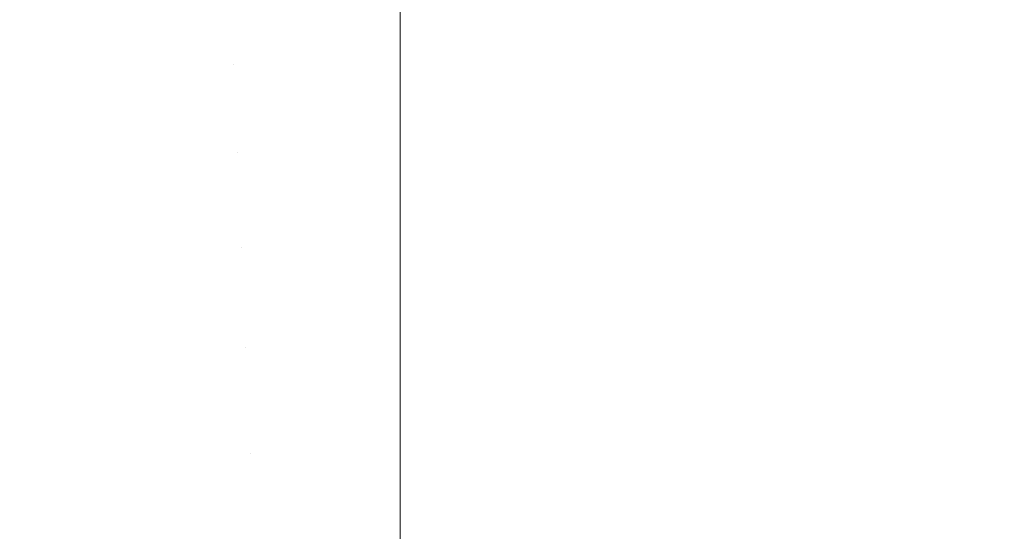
# Model space of a CAD drawing. Header units: centimetres. Extents: x -25.9 to 27.4, y 34.1 to 35.9.
# Tile 79 of 256: x -25.7622 to -25.7395, y 35.9172 to 35.929. Entities that reach past the tile are written whole.
import ezdxf

# ---------------------------------------------------------------- set-up
doc = ezdxf.new("R2010")
doc.units = ezdxf.units.CM
doc.header["$LTSCALE"] = 2.54
doc.layers.add('Lucido design-1', color=7, linetype='Continuous')

# ---------------------------------------------------------------- blocks, each defined once
blk = doc.blocks.new('Gruppo-5-1')
at = {"color": 7, "linetype": 'Continuous', "lineweight": 9}
for points, invisible_edges in [([(-25.75346, 35.928799, -9.435824), (-25.75346, 35.930264, -9.438717), (-25.757392, 35.930178, -9.438717), (-25.75731, 35.928289, -9.43498)], 14), ([(-25.75346, 35.928799, -33.402587), (-25.75346, 35.930264, -33.40548), (-25.757392, 35.930178, -33.40548), (-25.75731, 35.928289, -33.401743)], 14), ([(-25.75346, 35.930264, -9.438717), (-25.75346, 35.928799, -9.435824), (27.34654, 35.928799, -9.435824), (27.34654, 35.930264, -9.438717)], 10), ([(-25.75346, 35.930264, -33.40548), (-25.75346, 35.928799, -33.402587), (27.34654, 35.928799, -33.402587), (27.34654, 35.930264, -33.40548)], 10), ([(-25.761152, 35.928037, -9.43498), (-25.75731, 35.928289, -9.43498), (-25.757392, 35.930178, -9.438717), (-25.761317, 35.929921, -9.438717)], 15), ([(-25.761152, 35.928037, -33.401743), (-25.75731, 35.928289, -33.401743), (-25.757392, 35.930178, -33.40548), (-25.761317, 35.929921, -33.40548)], 15), ([(-25.76498, 35.927617, -9.43498), (-25.761152, 35.928037, -9.43498), (-25.761317, 35.929921, -9.438717), (-25.765227, 35.929492, -9.438717)], 15), ([(-25.76498, 35.927617, -33.401743), (-25.761152, 35.928037, -33.401743), (-25.761317, 35.929921, -33.40548), (-25.765227, 35.929492, -33.40548)], 15), ([(-25.761284, 35.929546, -10.126041), (-25.757376, 35.929802, -10.126041), (-25.757294, 35.92792, -10.129688), (-25.76112, 35.92767, -10.129688)], 15), ([(-25.761284, 35.929546, -34.092804), (-25.757376, 35.929802, -34.092804), (-25.757294, 35.92792, -34.096451), (-25.76112, 35.92767, -34.096451)], 15), ([(-25.757294, 35.92792, -10.129688), (-25.757376, 35.929802, -10.126041), (-25.75346, 35.929888, -10.126041), (-25.75346, 35.928795, -10.128157)], 11), ([(-25.757294, 35.92792, -34.096451), (-25.757376, 35.929802, -34.092804), (-25.75346, 35.929888, -34.092804), (-25.75346, 35.928795, -34.09492)], 11), ([(-8.05346, 35.929888, -10.126041), (-8.05346, 35.928795, -10.128157), (-25.75346, 35.928795, -10.128157), (-25.75346, 35.929888, -10.126041)], 10), ([(-8.05346, 35.929888, -34.092804), (-8.05346, 35.928795, -34.09492), (-25.75346, 35.928795, -34.09492), (-25.75346, 35.929888, -34.092804)], 10), ([(-25.765178, 35.92912, -10.126041), (-25.761284, 35.929546, -10.126041), (-25.76112, 35.92767, -10.129688), (-25.764932, 35.927252, -10.129688)], 15), ([(-25.765178, 35.92912, -34.092804), (-25.761284, 35.929546, -34.092804), (-25.76112, 35.92767, -34.096451), (-25.764932, 35.927252, -34.096451)], 15), ([(-25.75731, 35.928289, -9.43498), (-25.75346, 35.928373, -9.43498), (-25.75346, 35.928799, -9.435824)], 9), ([(-25.75731, 35.928289, -33.401743), (-25.75346, 35.928373, -33.401743), (-25.75346, 35.928799, -33.402587)], 9), ([(-25.75346, 35.928795, -10.128157), (-25.75346, 35.928004, -10.129688), (-25.757294, 35.92792, -10.129688)], 10), ([(-25.75346, 35.928795, -34.09492), (-25.75346, 35.928004, -34.096451), (-25.757294, 35.92792, -34.096451)], 10), ([(27.34654, 35.928373, -9.43498), (27.34654, 35.928799, -9.435824), (-25.75346, 35.928799, -9.435824), (-25.75346, 35.928373, -9.43498)], 10), ([(27.34654, 35.928373, -33.401743), (27.34654, 35.928799, -33.402587), (-25.75346, 35.928799, -33.402587), (-25.75346, 35.928373, -33.401743)], 10), ([(-25.75346, 35.928004, -10.129688), (-25.75346, 35.928795, -10.128157), (-8.05346, 35.928795, -10.128157), (-8.05346, 35.928004, -10.129688)], 10), ([(-25.75346, 35.928004, -34.096451), (-25.75346, 35.928795, -34.09492), (-8.05346, 35.928795, -34.09492), (-8.05346, 35.928004, -34.096451)], 10), ([(-25.760974, 35.925996, -9.431322), (-25.757221, 35.926242, -9.431322), (-25.75731, 35.928289, -9.43498), (-25.761152, 35.928037, -9.43498)], 15), ([(-25.760974, 35.925996, -33.398085), (-25.757221, 35.926242, -33.398085), (-25.75731, 35.928289, -33.401743), (-25.761152, 35.928037, -33.401743)], 15), ([(-25.75346, 35.926703, -9.431998), (-25.75346, 35.928373, -9.43498), (-25.75731, 35.928289, -9.43498), (-25.757221, 35.926242, -9.431322)], 14), ([(-25.75346, 35.926703, -33.398761), (-25.75346, 35.928373, -33.401743), (-25.75731, 35.928289, -33.401743), (-25.757221, 35.926242, -33.398085)], 14), ([(-25.75346, 35.928373, -9.43498), (-25.75346, 35.926703, -9.431998), (27.34654, 35.926703, -9.431998), (27.34654, 35.928373, -9.43498)], 10), ([(-25.75346, 35.928373, -33.401743), (-25.75346, 35.926703, -33.398761), (27.34654, 35.926703, -33.398761), (27.34654, 35.928373, -33.401743)], 10), ([(-25.764713, 35.925587, -9.431322), (-25.760974, 35.925996, -9.431322), (-25.761152, 35.928037, -9.43498), (-25.76498, 35.927617, -9.43498)], 15), ([(-25.764713, 35.925587, -33.398085), (-25.760974, 35.925996, -33.398085), (-25.761152, 35.928037, -33.401743), (-25.76498, 35.927617, -33.401743)], 15), ([(-25.757205, 35.925892, -10.133253), (-25.757294, 35.92792, -10.129688), (-25.75346, 35.928004, -10.129688), (-25.75346, 35.926698, -10.131982)], 11), ([(-25.757205, 35.925892, -34.100016), (-25.757294, 35.92792, -34.096451), (-25.75346, 35.928004, -34.096451), (-25.75346, 35.926698, -34.098745)], 11), ([(-8.05346, 35.928004, -10.129688), (-8.05346, 35.926698, -10.131982), (-25.75346, 35.926698, -10.131982), (-25.75346, 35.928004, -10.129688)], 10), ([(-8.05346, 35.928004, -34.096451), (-8.05346, 35.926698, -34.098745), (-25.75346, 35.926698, -34.098745), (-25.75346, 35.928004, -34.096451)], 10), ([(-25.76112, 35.92767, -10.129688), (-25.757294, 35.92792, -10.129688), (-25.757205, 35.925892, -10.133253), (-25.760943, 35.925647, -10.133253)], 15), ([(-25.76112, 35.92767, -34.096451), (-25.757294, 35.92792, -34.096451), (-25.757205, 35.925892, -34.100016), (-25.760943, 35.925647, -34.100016)], 15), ([(-25.764932, 35.927252, -10.129688), (-25.76112, 35.92767, -10.129688), (-25.760943, 35.925647, -10.133253), (-25.764667, 35.92524, -10.133253)], 15), ([(-25.764932, 35.927252, -34.096451), (-25.76112, 35.92767, -34.096451), (-25.760943, 35.925647, -34.100016), (-25.764667, 35.92524, -34.100016)], 15), ([(-25.757221, 35.926242, -9.431322), (-25.75346, 35.926325, -9.431322), (-25.75346, 35.926703, -9.431998)], 9), ([(-25.757221, 35.926242, -33.398085), (-25.75346, 35.926325, -33.398085), (-25.75346, 35.926703, -33.398761)], 9), ([(-25.75346, 35.926698, -10.131982), (-25.75346, 35.925974, -10.133253), (-25.757205, 35.925892, -10.133253)], 10), ([(-25.75346, 35.926698, -34.098745), (-25.75346, 35.925974, -34.100016), (-25.757205, 35.925892, -34.100016)], 10), ([(27.34654, 35.926325, -9.431322), (27.34654, 35.926703, -9.431998), (-25.75346, 35.926703, -9.431998), (-25.75346, 35.926325, -9.431322)], 10), ([(27.34654, 35.926325, -33.398085), (27.34654, 35.926703, -33.398761), (-25.75346, 35.926703, -33.398761), (-25.75346, 35.926325, -33.398085)], 10), ([(-25.75346, 35.925974, -10.133253), (-25.75346, 35.926698, -10.131982), (-8.05346, 35.926698, -10.131982), (-8.05346, 35.925974, -10.133253)], 10), ([(-25.75346, 35.925974, -34.100016), (-25.75346, 35.926698, -34.098745), (-8.05346, 35.926698, -34.098745), (-8.05346, 35.925974, -34.100016)], 10), ([(-25.760782, 35.923803, -9.42775), (-25.757124, 35.924043, -9.42775), (-25.757221, 35.926242, -9.431322), (-25.760974, 35.925996, -9.431322)], 15), ([(-25.760782, 35.923803, -33.394513), (-25.757124, 35.924043, -33.394513), (-25.757221, 35.926242, -33.398085), (-25.760974, 35.925996, -33.398085)], 15), ([(-25.75346, 35.924442, -9.428267), (-25.75346, 35.926325, -9.431322), (-25.757221, 35.926242, -9.431322), (-25.757124, 35.924043, -9.42775)], 14), ([(-25.75346, 35.924442, -33.39503), (-25.75346, 35.926325, -33.398085), (-25.757221, 35.926242, -33.398085), (-25.757124, 35.924043, -33.394513)], 14), ([(-25.75346, 35.926325, -9.431322), (-25.75346, 35.924442, -9.428267), (27.34654, 35.924442, -9.428267), (27.34654, 35.926325, -9.431322)], 10), ([(-25.75346, 35.926325, -33.398085), (-25.75346, 35.924442, -33.39503), (27.34654, 35.924442, -33.39503), (27.34654, 35.926325, -33.398085)], 10), ([(-25.764426, 35.923404, -9.42775), (-25.760782, 35.923803, -9.42775), (-25.760974, 35.925996, -9.431322), (-25.764713, 35.925587, -9.431322)], 15), ([(-25.764426, 35.923404, -33.394513), (-25.760782, 35.923803, -33.394513), (-25.760974, 35.925996, -33.398085), (-25.764713, 35.925587, -33.398085)], 15), ([(-25.760943, 35.925647, -10.133253), (-25.757205, 35.925892, -10.133253), (-25.75711, 35.923722, -10.136728), (-25.760754, 35.923483, -10.136728)], 15), ([(-25.760943, 35.925647, -34.100016), (-25.757205, 35.925892, -34.100016), (-25.75711, 35.923722, -34.103491), (-25.760754, 35.923483, -34.103491)], 15), ([(-25.75711, 35.923722, -10.136728), (-25.757205, 35.925892, -10.133253), (-25.75346, 35.925974, -10.133253), (-25.75346, 35.924436, -10.135712)], 11), ([(-25.75711, 35.923722, -34.103491), (-25.757205, 35.925892, -34.100016), (-25.75346, 35.925974, -34.100016), (-25.75346, 35.924436, -34.102475)], 11), ([(-8.05346, 35.925974, -10.133253), (-8.05346, 35.924436, -10.135712), (-25.75346, 35.924436, -10.135712), (-25.75346, 35.925974, -10.133253)], 10), ([(-8.05346, 35.925974, -34.100016), (-8.05346, 35.924436, -34.102475), (-25.75346, 35.924436, -34.102475), (-25.75346, 35.925974, -34.100016)], 10), ([(-25.764667, 35.92524, -10.133253), (-25.760943, 35.925647, -10.133253), (-25.760754, 35.923483, -10.136728), (-25.764384, 35.923086, -10.136728)], 15), ([(-25.764667, 35.92524, -34.100016), (-25.760943, 35.925647, -34.100016), (-25.760754, 35.923483, -34.103491), (-25.764384, 35.923086, -34.103491)], 15), ([(-25.757124, 35.924043, -9.42775), (-25.75346, 35.924123, -9.42775), (-25.75346, 35.924442, -9.428267)], 9), ([(-25.757124, 35.924043, -33.394513), (-25.75346, 35.924123, -33.394513), (-25.75346, 35.924442, -33.39503)], 9), ([(-25.75346, 35.924436, -10.135712), (-25.75346, 35.923802, -10.136728), (-25.75711, 35.923722, -10.136728)], 10), ([(-25.75346, 35.924436, -34.102475), (-25.75346, 35.923802, -34.103491), (-25.75711, 35.923722, -34.103491)], 10), ([(27.34654, 35.924123, -9.42775), (27.34654, 35.924442, -9.428267), (-25.75346, 35.924442, -9.428267), (-25.75346, 35.924123, -9.42775)], 10), ([(27.34654, 35.924123, -33.394513), (27.34654, 35.924442, -33.39503), (-25.75346, 35.924442, -33.39503), (-25.75346, 35.924123, -33.394513)], 10), ([(-25.75346, 35.923802, -10.136728), (-25.75346, 35.924436, -10.135712), (-8.05346, 35.924436, -10.135712), (-8.05346, 35.923802, -10.136728)], 10), ([(-25.75346, 35.923802, -34.103491), (-25.75346, 35.924436, -34.102475), (-8.05346, 35.924436, -34.102475), (-8.05346, 35.923802, -34.103491)], 10), ([(-25.75346, 35.92202, -9.424639), (-25.75346, 35.924123, -9.42775), (-25.757124, 35.924043, -9.42775), (-25.757022, 35.921693, -9.424269)], 14), ([(-25.75346, 35.92202, -33.391402), (-25.75346, 35.924123, -33.394513), (-25.757124, 35.924043, -33.394513), (-25.757022, 35.921693, -33.391033)], 14), ([(-25.75346, 35.924123, -9.42775), (-25.75346, 35.92202, -9.424639), (27.34654, 35.92202, -9.424639), (27.34654, 35.924123, -9.42775)], 10), ([(-25.75346, 35.924123, -33.394513), (-25.75346, 35.92202, -33.391402), (27.34654, 35.92202, -33.391402), (27.34654, 35.924123, -33.394513)], 10), ([(-25.760577, 35.92146, -9.424269), (-25.757022, 35.921693, -9.424269), (-25.757124, 35.924043, -9.42775), (-25.760782, 35.923803, -9.42775)], 15), ([(-25.760577, 35.92146, -33.391033), (-25.757022, 35.921693, -33.391033), (-25.757124, 35.924043, -33.394513), (-25.760782, 35.923803, -33.394513)], 15), ([(-25.764119, 35.921072, -9.424269), (-25.760577, 35.92146, -9.424269), (-25.760782, 35.923803, -9.42775), (-25.764426, 35.923404, -9.42775)], 15), ([(-25.764119, 35.921072, -33.391033), (-25.760577, 35.92146, -33.391033), (-25.760782, 35.923803, -33.394513), (-25.764426, 35.923404, -33.394513)], 15), ([(-25.760754, 35.923483, -10.136728), (-25.75711, 35.923722, -10.136728), (-25.75701, 35.921414, -10.140108), (-25.760553, 35.921181, -10.140108)], 15), ([(-25.760754, 35.923483, -34.103491), (-25.75711, 35.923722, -34.103491), (-25.75701, 35.921414, -34.106871), (-25.760553, 35.921181, -34.106871)], 15), ([(-25.75701, 35.921414, -10.140108), (-25.75711, 35.923722, -10.136728), (-25.75346, 35.923802, -10.136728), (-25.75346, 35.922015, -10.139341)], 11), ([(-25.75701, 35.921414, -34.106871), (-25.75711, 35.923722, -34.103491), (-25.75346, 35.923802, -34.103491), (-25.75346, 35.922015, -34.106104)], 11), ([(-8.05346, 35.923802, -10.136728), (-8.05346, 35.922015, -10.139341), (-25.75346, 35.922015, -10.139341), (-25.75346, 35.923802, -10.136728)], 10), ([(-8.05346, 35.923802, -34.103491), (-8.05346, 35.922015, -34.106104), (-25.75346, 35.922015, -34.106104), (-25.75346, 35.923802, -34.103491)], 10), ([(-25.764384, 35.923086, -10.136728), (-25.760754, 35.923483, -10.136728), (-25.760553, 35.921181, -10.140108), (-25.764082, 35.920795, -10.140108)], 15), ([(-25.764384, 35.923086, -34.103491), (-25.760754, 35.923483, -34.103491), (-25.760553, 35.921181, -34.106871), (-25.764082, 35.920795, -34.106871)], 15), ([(-25.757022, 35.921693, -9.424269), (-25.75346, 35.921771, -9.424269), (-25.75346, 35.92202, -9.424639)], 9), ([(-25.757022, 35.921693, -33.391033), (-25.75346, 35.921771, -33.391033), (-25.75346, 35.92202, -33.391402)], 9), ([(-25.75346, 35.922015, -10.139341), (-25.75346, 35.921491, -10.140108), (-25.75701, 35.921414, -10.140108)], 10), ([(-25.75346, 35.922015, -34.106104), (-25.75346, 35.921491, -34.106871), (-25.75701, 35.921414, -34.106871)], 10), ([(27.34654, 35.921771, -9.424269), (27.34654, 35.92202, -9.424639), (-25.75346, 35.92202, -9.424639), (-25.75346, 35.921771, -9.424269)], 10), ([(27.34654, 35.921771, -33.391033), (27.34654, 35.92202, -33.391402), (-25.75346, 35.92202, -33.391402), (-25.75346, 35.921771, -33.391033)], 10), ([(-25.75346, 35.921491, -10.140108), (-25.75346, 35.922015, -10.139341), (-8.05346, 35.922015, -10.139341), (-8.05346, 35.921491, -10.140108)], 10), ([(-25.75346, 35.921491, -34.106871), (-25.75346, 35.922015, -34.106104), (-8.05346, 35.922015, -34.106104), (-8.05346, 35.921491, -34.106871)], 10), ([(-25.760359, 35.918971, -9.420888), (-25.756913, 35.919197, -9.420888), (-25.757022, 35.921693, -9.424269), (-25.760577, 35.92146, -9.424269)], 15), ([(-25.760359, 35.918971, -33.387651), (-25.756913, 35.919197, -33.387651), (-25.757022, 35.921693, -33.391033), (-25.760577, 35.92146, -33.391033)], 15), ([(-25.75346, 35.919443, -9.421119), (-25.75346, 35.921771, -9.424269), (-25.757022, 35.921693, -9.424269), (-25.756913, 35.919197, -9.420888)], 14), ([(-25.75346, 35.919443, -33.387882), (-25.75346, 35.921771, -33.391033), (-25.757022, 35.921693, -33.391033), (-25.756913, 35.919197, -33.387651)], 14), ([(-25.75346, 35.921771, -9.424269), (-25.75346, 35.919443, -9.421119), (27.34654, 35.919443, -9.421119), (27.34654, 35.921771, -9.424269)], 10), ([(-25.75346, 35.921771, -33.391033), (-25.75346, 35.919443, -33.387882), (27.34654, 35.919443, -33.387882), (27.34654, 35.921771, -33.391033)], 10), ([(-25.763792, 35.918595, -9.420888), (-25.760359, 35.918971, -9.420888), (-25.760577, 35.92146, -9.424269), (-25.764119, 35.921072, -9.424269)], 15), ([(-25.763792, 35.918595, -33.387651), (-25.760359, 35.918971, -33.387651), (-25.760577, 35.92146, -33.391033), (-25.764119, 35.921072, -33.391033)], 15), ([(-25.760553, 35.921181, -10.140108), (-25.75701, 35.921414, -10.140108), (-25.756903, 35.918971, -10.143387), (-25.76034, 35.918746, -10.143387)], 15), ([(-25.760553, 35.921181, -34.106871), (-25.75701, 35.921414, -34.106871), (-25.756903, 35.918971, -34.11015), (-25.76034, 35.918746, -34.11015)], 15), ([(-25.756903, 35.918971, -10.143387), (-25.75701, 35.921414, -10.140108), (-25.75346, 35.921491, -10.140108), (-25.75346, 35.919438, -10.142861)], 11), ([(-25.756903, 35.918971, -34.11015), (-25.75701, 35.921414, -34.106871), (-25.75346, 35.921491, -34.106871), (-25.75346, 35.919438, -34.109624)], 11), ([(-8.05346, 35.921491, -10.140108), (-8.05346, 35.919438, -10.142861), (-25.75346, 35.919438, -10.142861), (-25.75346, 35.921491, -10.140108)], 10), ([(-8.05346, 35.921491, -34.106871), (-8.05346, 35.919438, -34.109624), (-25.75346, 35.919438, -34.109624), (-25.75346, 35.921491, -34.106871)], 10), ([(-25.764082, 35.920795, -10.140108), (-25.760553, 35.921181, -10.140108), (-25.76034, 35.918746, -10.143387), (-25.763763, 35.918371, -10.143387)], 15), ([(-25.764082, 35.920795, -34.106871), (-25.760553, 35.921181, -34.106871), (-25.76034, 35.918746, -34.11015), (-25.763763, 35.918371, -34.11015)], 15), ([(-25.756913, 35.919197, -9.420888), (-25.75346, 35.919272, -9.420888), (-25.75346, 35.919443, -9.421119)], 9), ([(-25.756913, 35.919197, -33.387651), (-25.75346, 35.919272, -33.387651), (-25.75346, 35.919443, -33.387882)], 9), ([(-25.75346, 35.919438, -10.142861), (-25.75346, 35.919046, -10.143387), (-25.756903, 35.918971, -10.143387)], 10), ([(-25.75346, 35.919438, -34.109624), (-25.75346, 35.919046, -34.11015), (-25.756903, 35.918971, -34.11015)], 10), ([(27.34654, 35.919272, -9.420888), (27.34654, 35.919443, -9.421119), (-25.75346, 35.919443, -9.421119), (-25.75346, 35.919272, -9.420888)], 10), ([(27.34654, 35.919272, -33.387651), (27.34654, 35.919443, -33.387882), (-25.75346, 35.919443, -33.387882), (-25.75346, 35.919272, -33.387651)], 10), ([(-25.75346, 35.919046, -10.143387), (-25.75346, 35.919438, -10.142861), (-8.05346, 35.919438, -10.142861), (-8.05346, 35.919046, -10.143387)], 10), ([(-25.75346, 35.919046, -34.11015), (-25.75346, 35.919438, -34.109624), (-8.05346, 35.919438, -34.109624), (-8.05346, 35.919046, -34.11015)], 10), ([(-25.760129, 35.91634, -9.417611), (-25.756798, 35.916558, -9.417611), (-25.756913, 35.919197, -9.420888), (-25.760359, 35.918971, -9.420888)], 15), ([(-25.760129, 35.91634, -33.384374), (-25.756798, 35.916558, -33.384374), (-25.756913, 35.919197, -33.387651), (-25.760359, 35.918971, -33.387651)], 15), ([(-25.75346, 35.916714, -9.417715), (-25.75346, 35.919272, -9.420888), (-25.756913, 35.919197, -9.420888), (-25.756798, 35.916558, -9.417611)], 14), ([(-25.75346, 35.916714, -33.384478), (-25.75346, 35.919272, -33.387651), (-25.756913, 35.919197, -33.387651), (-25.756798, 35.916558, -33.384374)], 14), ([(-25.75346, 35.919272, -9.420888), (-25.75346, 35.916714, -9.417715), (27.34654, 35.916714, -9.417715), (27.34654, 35.919272, -9.420888)], 10), ([(-25.75346, 35.919272, -33.387651), (-25.75346, 35.916714, -33.384478), (27.34654, 35.916714, -33.384478), (27.34654, 35.919272, -33.387651)], 10), ([(-25.763448, 35.915976, -9.417611), (-25.760129, 35.91634, -9.417611), (-25.760359, 35.918971, -9.420888), (-25.763792, 35.918595, -9.420888)], 15), ([(-25.763448, 35.915976, -33.384374), (-25.760129, 35.91634, -33.384374), (-25.760359, 35.918971, -33.387651), (-25.763792, 35.918595, -33.387651)], 15), ([(-25.76034, 35.918746, -10.143387), (-25.756903, 35.918971, -10.143387), (-25.756791, 35.916399, -10.146561), (-25.760115, 35.916181, -10.146561)], 15), ([(-25.76034, 35.918746, -34.11015), (-25.756903, 35.918971, -34.11015), (-25.756791, 35.916399, -34.113324), (-25.760115, 35.916181, -34.113324)], 15), ([(-25.756791, 35.916399, -10.146561), (-25.756903, 35.918971, -10.143387), (-25.75346, 35.919046, -10.143387), (-25.75346, 35.916711, -10.146266)], 11), ([(-25.756791, 35.916399, -34.113324), (-25.756903, 35.918971, -34.11015), (-25.75346, 35.919046, -34.11015), (-25.75346, 35.916711, -34.113029)], 11), ([(-8.05346, 35.919046, -10.143387), (-8.05346, 35.916711, -10.146266), (-25.75346, 35.916711, -10.146266), (-25.75346, 35.919046, -10.143387)], 10), ([(-8.05346, 35.919046, -34.11015), (-8.05346, 35.916711, -34.113029), (-25.75346, 35.916711, -34.113029), (-25.75346, 35.919046, -34.11015)], 10), ([(-25.763763, 35.918371, -10.143387), (-25.76034, 35.918746, -10.143387), (-25.760115, 35.916181, -10.146561), (-25.763427, 35.915818, -10.146561)], 15), ([(-25.763763, 35.918371, -34.11015), (-25.76034, 35.918746, -34.11015), (-25.760115, 35.916181, -34.113324), (-25.763427, 35.915818, -34.113324)], 15)]:
    blk.add_3dface(points, dxfattribs=dict(at, invisible_edges=invisible_edges))

msp = doc.modelspace()

# ---------------------------------------------------------------- block references
at = {"layer": 'Lucido design-1', "color": 7}
msp.add_blockref('Gruppo-5-1', (0, 0), dxfattribs=at)

doc.saveas('drawing.dxf')
